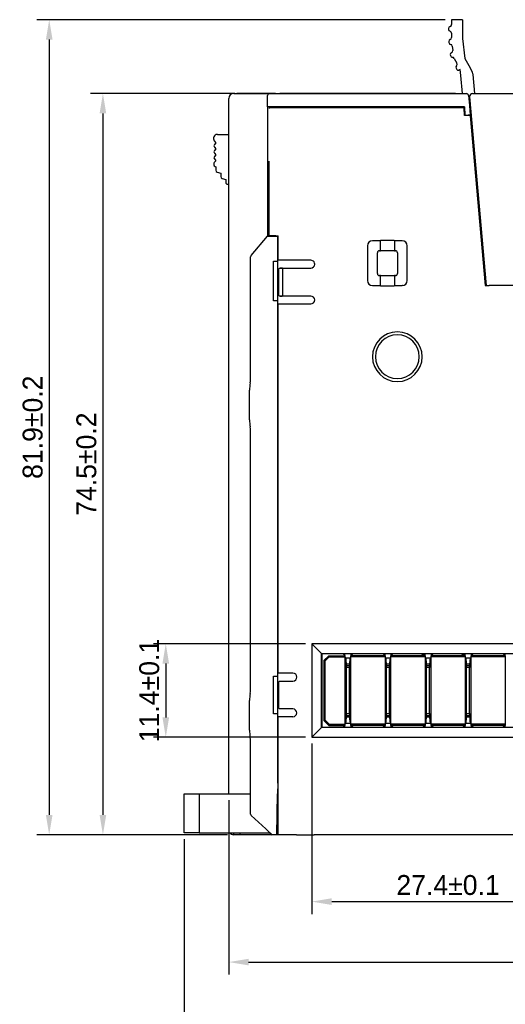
# Model space of a CAD drawing. Header units: millimetres. Extents: x 0 to 427, y 0 to 299.
# Tile 13 of 29: x 73 to 121, y 103 to 202. Entities that reach past the tile are written whole.
import ezdxf

# ---------------------------------------------------------------- set-up
doc = ezdxf.new("R2010")
doc.units = ezdxf.units.MM
doc.header["$LTSCALE"] = 23.1
doc.header["$MEASUREMENT"] = 0
doc.header["$PDSIZE"] = -5
doc.layers.add('IQC尺寸', color=3, linetype='Continuous', lineweight=18)
doc.layers.add('Layer0000', color=7, linetype='Continuous', lineweight=25)
doc.dimstyles.new('+-0.05', dxfattribs={"dimtxt": 2, "dimasz": 2, "dimexe": 1.25, "dimexo": 0.625, "dimtad": 1, "dimdsep": 46, "dimtxsty": 'Standard', "dimcen": 1.5, "dimdle": 4, "dimadec": 0, "dimazin": 0, "dimtol": 1, "dimtp": 0.05, "dimtm": 0.05, "dimtfac": 1, "dimtmove": 0, "dimatfit": 3, "dimfxl": 1, "dimtolj": 1, "dimarcsym": 0})

# ---------------------------------------------------------------- blocks, each defined once
blk = doc.blocks.new('*D23')
at = {"layer": 'Defpoints', "color": 0}
for p in [(94.838, 194.666), (80.937, 120.166), (94.088, 120.166)]:
    blk.add_point(p, dxfattribs=at)
at = {"layer": 'IQC尺寸', "color": 0, "lineweight": -2}
for p, q in [((94.213, 194.666), (79.687, 194.666)), ((80.937, 192.666), (80.937, 122.166)), ((93.463, 120.166), (79.687, 120.166))]:
    blk.add_line(p, q, dxfattribs=at)
at = {"layer": 'IQC尺寸', "color": 0}
for points in [[(81.27, 192.666), (80.603, 192.666), (80.937, 194.666)], [(80.603, 122.166), (81.27, 122.166), (80.937, 120.166)]]:
    blk.add_solid(points, dxfattribs=at)
at = {"layer": 'IQC尺寸', "color": 0, "insert": (79.281, 157.416), "char_height": 2, "attachment_point": 5, "rotation": 90}
blk.add_mtext('\\A1;74.5%%p0.2', dxfattribs=at)
blk = doc.blocks.new('*D25')
at = {"layer": 'Defpoints', "color": 0}
for p in [(93.588, 124.265), (193.588, 120.665), (193.588, 107.37)]:
    blk.add_point(p, dxfattribs=at)
at = {"layer": 'IQC尺寸', "color": 0, "lineweight": -2}
for p, q in [((93.588, 123.64), (93.588, 106.12)), ((193.588, 120.04), (193.588, 106.12)), ((95.588, 107.37), (191.588, 107.37))]:
    blk.add_line(p, q, dxfattribs=at)
at = {"layer": 'IQC尺寸', "color": 0}
for points in [[(95.588, 107.703), (95.588, 107.037), (93.588, 107.37)], [(191.588, 107.037), (191.588, 107.703), (193.588, 107.37)]]:
    blk.add_solid(points, dxfattribs=at)
at = {"layer": 'IQC尺寸', "color": 0, "insert": (143.588, 109.025), "char_height": 2, "attachment_point": 5}
blk.add_mtext('\\A1;100%%p0.2', dxfattribs=at)
blk = doc.blocks.new('*D29')
at = {"layer": 'Defpoints', "color": 0}
for p in [(101.938, 139.365), (87.257, 129.965), (101.938, 129.965)]:
    blk.add_point(p, dxfattribs=at)
at = {"layer": 'IQC尺寸', "color": 0, "lineweight": -2}
for p, q in [((101.313, 139.365), (86.007, 139.365)), ((87.257, 137.365), (87.257, 131.965)), ((101.313, 129.965), (86.007, 129.965))]:
    blk.add_line(p, q, dxfattribs=at)
at = {"layer": 'IQC尺寸', "color": 0}
for points in [[(87.59, 137.365), (86.923, 137.365), (87.257, 139.365)], [(86.923, 131.965), (87.59, 131.965), (87.257, 129.965)]]:
    blk.add_solid(points, dxfattribs=at)
at = {"layer": 'IQC尺寸', "color": 0, "insert": (85.602, 134.665), "char_height": 2, "attachment_point": 5, "rotation": 90}
blk.add_mtext('\\A1;11.4%%p0.1', dxfattribs=at)
blk = doc.blocks.new('*D30')
at = {"layer": 'Defpoints', "color": 0}
for p in [(101.938, 129.965), (129.338, 129.965), (129.338, 113.448)]:
    blk.add_point(p, dxfattribs=at)
at = {"layer": 'IQC尺寸', "color": 0, "lineweight": -2}
for p, q in [((101.938, 129.34), (101.938, 112.198)), ((129.338, 129.34), (129.338, 112.198)), ((103.938, 113.448), (127.338, 113.448))]:
    blk.add_line(p, q, dxfattribs=at)
at = {"layer": 'IQC尺寸', "color": 0}
for points in [[(103.938, 113.781), (103.938, 113.114), (101.938, 113.448)], [(127.338, 113.114), (127.338, 113.781), (129.338, 113.448)]]:
    blk.add_solid(points, dxfattribs=at)
at = {"layer": 'IQC尺寸', "color": 0, "insert": (115.638, 115.103), "char_height": 2, "attachment_point": 5}
blk.add_mtext('\\A1;27.4%%p0.1', dxfattribs=at)
blk = doc.blocks.new('*D33')
at = {"layer": 'Defpoints', "color": 0}
for p in [(115.987, 202.088), (75.537, 120.166), (94.088, 120.166)]:
    blk.add_point(p, dxfattribs=at)
at = {"layer": 'IQC尺寸', "color": 0, "lineweight": -2}
for p, q in [((115.362, 202.088), (74.287, 202.088)), ((75.537, 200.088), (75.537, 122.166)), ((93.463, 120.166), (74.287, 120.166))]:
    blk.add_line(p, q, dxfattribs=at)
at = {"layer": 'IQC尺寸', "color": 0}
for points in [[(75.87, 200.088), (75.203, 200.088), (75.537, 202.088)], [(75.203, 122.166), (75.87, 122.166), (75.537, 120.166)]]:
    blk.add_solid(points, dxfattribs=at)
at = {"layer": 'IQC尺寸', "color": 0, "insert": (73.882, 161.127), "char_height": 2, "attachment_point": 5, "rotation": 90}
blk.add_mtext('\\A1;81.9%%p0.2', dxfattribs=at)
blk = doc.blocks.new('*D34')
at = {"layer": 'Defpoints', "color": 0}
for p in [(195.088, 174.065), (89.1, 120.365), (195.088, 100.517)]:
    blk.add_point(p, dxfattribs=at)
at = {"layer": 'IQC尺寸', "color": 0, "lineweight": -2}
for p, q in [((195.088, 173.44), (195.088, 99.267)), ((89.1, 119.74), (89.1, 99.267)), ((91.1, 100.517), (193.088, 100.517))]:
    blk.add_line(p, q, dxfattribs=at)
at = {"layer": 'IQC尺寸', "color": 0}
for points in [[(91.1, 100.851), (91.1, 100.184), (89.1, 100.517)], [(193.088, 100.184), (193.088, 100.851), (195.088, 100.517)]]:
    blk.add_solid(points, dxfattribs=at)
at = {"layer": 'IQC尺寸', "color": 0, "insert": (142.094, 102.172), "char_height": 2, "attachment_point": 5}
blk.add_mtext('\\A1;106%%p0.2', dxfattribs=at)

msp = doc.modelspace()

# ---------------------------------------------------------------- linework, layer by layer
at = {"layer": 'Layer0000', "color": 7, "linetype": 'Continuous', "lineweight": 25}
for p, q in [((116.423, 202.088), (115.987, 202.088)), ((115.987, 202.088), (115.987, 201.603)), ((117.078, 202.088), (116.423, 202.088)), ((117.078, 202.088), (117.078, 201.587)), ((115.687, 201.216), (115.687, 201.116)), ((115.986, 201.587), (115.987, 201.603)), ((117.078, 201.587), (117.078, 200.187)), ((115.987, 200.728), (115.987, 200.287)), ((117.078, 200.187), (117.322, 198.202)), ((115.71, 199.884), (115.72, 199.785)), ((116.063, 199.435), (116.116, 199)), ((115.865, 198.579), (115.878, 198.48)), ((116.264, 198.199), (116.533, 197.703)), ((117.322, 198.202), (117.86, 197.236)), ((116.453, 197.219), (116.531, 197.076)), ((116.866, 197.087), (116.734, 197.016)), ((116.919, 196.488), (116.866, 197.087)), ((118.054, 196.888), (117.86, 197.236)), ((117.081, 194.665), (116.919, 196.488)), ((118.128, 196.642), (118.132, 196.587)), ((118.132, 196.587), (118.282, 194.665)), ((93.588, 124.765), (93.588, 194.165)), ((94.088, 194.665), (97.688, 194.665)), ((97.488, 193.314), (97.488, 194.465)), ((97.688, 194.665), (117.494, 194.665)), ((117.693, 194.482), (117.783, 193.458)), ((117.807, 194.339), (119.467, 175.365)), ((118.106, 194.665), (188.952, 194.665)), ((121.112, 194.665), (121.112, 194.666)), ((97.488, 193.314), (97.488, 180.315)), ((97.572, 193.314), (97.488, 193.314)), ((116.77, 193.314), (97.572, 193.314)), ((117.251, 193.215), (98.105, 193.215)), ((116.771, 193.326), (116.77, 193.314)), ((117.296, 193.326), (116.771, 193.326)), ((117.286, 192.455), (117.251, 193.215)), ((117.296, 193.326), (117.334, 192.505)), ((117.783, 193.458), (117.866, 192.505)), ((117.371, 192.455), (117.286, 192.455)), ((117.334, 192.505), (117.665, 192.505)), ((117.866, 192.505), (117.665, 192.505)), ((117.875, 192.429), (117.883, 192.387)), ((117.875, 192.429), (119.369, 175.357)), ((117.883, 192.387), (119.373, 175.361)), ((92.443, 190.557), (93.588, 190.563)), ((92.132, 189.907), (92.288, 189.713)), ((92.288, 189.713), (92.148, 189.538)), ((92.148, 189.288), (92.288, 189.113)), ((92.288, 189.113), (92.148, 188.938)), ((92.148, 188.688), (92.288, 188.513)), ((92.288, 188.513), (92.148, 188.338)), ((92.148, 188.088), (92.288, 187.913)), ((92.088, 187.593), (92.088, 187.516)), ((92.288, 187.913), (92.132, 187.718)), ((92.236, 187.323), (92.288, 187.309)), ((92.288, 187.309), (92.288, 186.963)), ((97.602, 187.881), (97.602, 182.911)), ((92.436, 186.77), (92.788, 186.675)), ((92.788, 186.675), (92.788, 186.329)), ((92.936, 186.136), (93.288, 186.041)), ((93.288, 186.041), (93.288, 185.741)), ((93.488, 185.541), (93.588, 185.541)), ((118.571, 185.605), (118.477, 185.605)), ((97.602, 182.911), (97.602, 180.375)), ((118.781, 182.125), (118.875, 182.125)), ((95.835, 178.371), (97.488, 180.315)), ((97.488, 180.315), (98.489, 180.315)), ((97.602, 180.375), (97.618, 180.365)), ((98.323, 180.365), (97.618, 180.365)), ((98.338, 180.374), (98.323, 180.365)), ((98.338, 180.374), (98.552, 180.374)), ((98.489, 180.315), (98.507, 180.315)), ((98.507, 125.367), (98.507, 180.315)), ((98.552, 180.317), (98.552, 180.375)), ((98.552, 180.117), (98.552, 180.317)), ((98.552, 177.909), (98.552, 180.116)), ((107.538, 179.365), (107.538, 175.865)), ((108.839, 179.865), (108.037, 179.865)), ((108.856, 179.882), (108.839, 179.865)), ((108.839, 178.865), (108.839, 179.865)), ((110.219, 179.882), (108.856, 179.882)), ((110.236, 179.865), (110.219, 179.882)), ((110.236, 179.865), (110.236, 178.865)), ((111.038, 179.865), (110.236, 179.865)), ((111.538, 175.865), (111.538, 179.365)), ((95.787, 166.365), (95.788, 178.241)), ((108.538, 176.565), (108.538, 178.665)), ((108.738, 178.865), (108.839, 178.865)), ((108.856, 178.848), (108.839, 178.865)), ((110.219, 178.848), (108.856, 178.848)), ((110.236, 178.865), (110.219, 178.848)), ((110.236, 178.865), (110.338, 178.865)), ((110.538, 178.665), (110.538, 176.565)), ((119.183, 178.605), (119.089, 178.605)), ((98.088, 173.815), (98.088, 177.815)), ((98.088, 177.815), (98.488, 177.815)), ((98.488, 177.815), (98.496, 177.815)), ((99.038, 177.909), (98.552, 177.909)), ((101.837, 177.909), (99.038, 177.909)), ((98.507, 177.048), (98.638, 177.048)), ((98.638, 177.048), (98.66, 177.114)), ((98.638, 174.382), (98.638, 177.048)), ((98.66, 177.114), (98.754, 177.121)), ((98.754, 177.121), (99.638, 177.121)), ((98.972, 177.118), (98.754, 177.121)), ((99.024, 174.338), (99.024, 177.092)), ((99.638, 177.121), (99.809, 177.121)), ((99.809, 177.121), (99.838, 177.121)), ((99.838, 177.121), (101.837, 177.121)), ((108.839, 176.365), (108.738, 176.365)), ((108.839, 176.365), (108.856, 176.382)), ((108.839, 175.365), (108.839, 176.365)), ((108.856, 176.382), (110.219, 176.382)), ((110.219, 176.382), (110.236, 176.365)), ((110.338, 176.365), (110.236, 176.365)), ((110.236, 176.365), (110.236, 175.365)), ((108.037, 175.365), (108.028, 175.365)), ((108.037, 175.365), (108.839, 175.365)), ((108.839, 175.365), (108.856, 175.348)), ((108.856, 175.348), (110.219, 175.348)), ((110.219, 175.348), (110.236, 175.365)), ((110.236, 175.365), (111.038, 175.365)), ((111.047, 175.365), (111.038, 175.365)), ((119.373, 175.361), (119.369, 175.357)), ((119.369, 175.357), (119.467, 175.357)), ((119.373, 175.361), (119.467, 175.361)), ((119.467, 175.365), (119.768, 175.365)), ((188.952, 175.365), (119.768, 175.365)), ((120.517, 175.361), (120.517, 175.365)), ((120.717, 175.365), (120.717, 175.361)), ((98.638, 174.382), (98.507, 174.382)), ((98.66, 174.316), (98.638, 174.382)), ((98.754, 174.309), (98.66, 174.316)), ((98.754, 174.309), (98.972, 174.312)), ((99.809, 174.309), (98.754, 174.309)), ((99.838, 174.309), (99.809, 174.309)), ((100.832, 174.309), (99.838, 174.309)), ((101.836, 174.309), (100.832, 174.309)), ((98.488, 173.815), (98.088, 173.815)), ((98.496, 173.815), (98.488, 173.815)), ((98.552, 173.521), (101.837, 173.521)), ((98.552, 166.629), (98.552, 173.521)), ((95.787, 166.365), (95.787, 166.37)), ((98.552, 161.857), (98.552, 166.629)), ((95.739, 165.573), (95.738, 165.567)), ((95.688, 161.875), (95.688, 164.855)), ((98.552, 158.917), (98.552, 161.857)), ((95.787, 135.165), (95.788, 160.455)), ((98.552, 148.073), (98.552, 158.915)), ((98.552, 143.862), (98.552, 148.073)), ((98.552, 143.301), (98.552, 143.862)), ((98.552, 140.615), (98.552, 143.3)), ((98.552, 138.615), (98.552, 140.615)), ((98.552, 136.411), (98.552, 138.615)), ((102.915, 138.387), (101.938, 139.365)), ((101.938, 139.365), (101.938, 129.965)), ((129.338, 139.365), (101.938, 139.365)), ((102.915, 130.943), (102.915, 138.387)), ((102.915, 138.387), (128.36, 138.387)), ((102.938, 138.365), (102.915, 138.387)), ((128.338, 138.365), (102.938, 138.365)), ((102.938, 138.365), (102.938, 130.965)), ((103.638, 138.165), (103.138, 137.665)), ((103.138, 137.665), (103.258, 137.615)), ((103.138, 137.665), (103.138, 131.665)), ((103.258, 137.615), (103.687, 138.045)), ((103.258, 137.615), (103.258, 131.715)), ((103.638, 138.165), (105.275, 138.165)), ((103.638, 138.165), (103.687, 138.045)), ((103.687, 138.045), (105.275, 138.045)), ((105.075, 138.365), (105.275, 138.165)), ((105.275, 138.165), (105.275, 138.365)), ((105.275, 138.165), (105.275, 138.045)), ((105.275, 138.045), (105.275, 131.285)), ((105.275, 137.965), (105.313, 137.965)), ((105.313, 137.965), (105.838, 137.965)), ((105.838, 137.965), (105.875, 137.965)), ((105.875, 138.165), (106.075, 138.365)), ((105.875, 138.365), (105.875, 138.165)), ((105.875, 138.045), (105.875, 138.165)), ((109.3, 138.165), (105.875, 138.165)), ((105.875, 131.285), (105.875, 138.045)), ((109.3, 138.045), (105.875, 138.045)), ((109.1, 138.365), (109.3, 138.165)), ((109.3, 138.165), (109.3, 138.365)), ((109.3, 138.165), (109.3, 138.045)), ((109.3, 138.045), (109.3, 131.285)), ((109.3, 137.965), (109.338, 137.965)), ((109.338, 137.965), (109.863, 137.965)), ((109.863, 137.965), (109.9, 137.965)), ((109.9, 138.165), (110.1, 138.365)), ((109.9, 138.365), (109.9, 138.165)), ((109.9, 138.045), (109.9, 138.165)), ((113.325, 138.165), (109.9, 138.165)), ((109.9, 131.285), (109.9, 138.045)), ((113.325, 138.045), (109.9, 138.045)), ((113.155, 138.165), (112.956, 138.365)), ((113.125, 138.365), (113.325, 138.165)), ((113.325, 138.165), (113.325, 138.365)), ((113.325, 138.165), (113.325, 138.045)), ((113.325, 138.045), (113.325, 131.285)), ((113.325, 137.965), (113.363, 137.965)), ((113.363, 137.965), (113.888, 137.965)), ((113.888, 137.965), (113.925, 137.965)), ((113.925, 138.165), (114.125, 138.365)), ((113.925, 138.365), (113.925, 138.165)), ((113.925, 138.045), (113.925, 138.165)), ((117.35, 138.165), (113.925, 138.165)), ((113.925, 131.285), (113.925, 138.045)), ((117.35, 138.045), (113.925, 138.045)), ((117.18, 138.165), (116.981, 138.365)), ((117.15, 138.365), (117.35, 138.165)), ((117.35, 138.165), (117.35, 138.365)), ((117.35, 138.165), (117.35, 138.045)), ((117.35, 138.045), (117.35, 131.285)), ((117.35, 137.965), (117.388, 137.965)), ((117.388, 137.965), (117.913, 137.965)), ((117.913, 137.965), (117.95, 137.965)), ((117.95, 138.165), (118.15, 138.365)), ((117.95, 138.365), (117.95, 138.165)), ((117.95, 138.045), (117.95, 138.165)), ((121.375, 138.165), (117.95, 138.165)), ((117.95, 131.285), (117.95, 138.045)), ((121.375, 138.045), (117.95, 138.045)), ((121.175, 138.365), (121.375, 138.165)), ((121.375, 138.165), (121.375, 138.365)), ((121.375, 138.165), (121.375, 138.045)), ((121.375, 138.045), (121.375, 131.285)), ((121.375, 137.965), (121.413, 137.965)), ((105.731, 137.315), (105.419, 137.315)), ((105.423, 137.165), (105.727, 137.165)), ((105.425, 132.365), (105.425, 136.965)), ((105.725, 136.965), (105.425, 136.965)), ((105.725, 132.365), (105.725, 136.965)), ((109.756, 137.315), (109.444, 137.315)), ((109.448, 137.165), (109.752, 137.165)), ((109.45, 132.365), (109.45, 136.965)), ((109.75, 136.965), (109.45, 136.965)), ((109.75, 132.365), (109.75, 136.965)), ((113.781, 137.315), (113.469, 137.315)), ((113.473, 137.165), (113.777, 137.165)), ((113.475, 132.365), (113.475, 136.965)), ((113.775, 136.965), (113.475, 136.965)), ((113.775, 132.365), (113.775, 136.965)), ((117.806, 137.315), (117.494, 137.315)), ((117.498, 137.165), (117.802, 137.165)), ((117.5, 132.365), (117.5, 136.965)), ((117.8, 136.965), (117.5, 136.965)), ((117.8, 132.365), (117.8, 136.965)), ((98.088, 132.315), (98.088, 136.115)), ((98.088, 136.115), (98.488, 136.115)), ((98.488, 136.115), (98.496, 136.115)), ((100.038, 136.409), (98.552, 136.411)), ((98.638, 135.548), (98.66, 135.614)), ((98.66, 135.614), (98.754, 135.621)), ((98.754, 135.621), (99.648, 135.621)), ((99.648, 135.621), (100.038, 135.621)), ((95.787, 135.165), (95.787, 135.17)), ((98.507, 135.548), (98.638, 135.548)), ((98.638, 132.882), (98.638, 135.548)), ((95.688, 130.675), (95.688, 133.655)), ((95.739, 134.373), (95.739, 134.367)), ((98.638, 132.882), (98.507, 132.882)), ((98.66, 132.816), (98.638, 132.882)), ((98.754, 132.81), (98.66, 132.816)), ((99.645, 132.809), (98.754, 132.81)), ((99.838, 132.809), (99.644, 132.809)), ((99.838, 132.809), (99.645, 132.809)), ((100.038, 132.809), (99.838, 132.809)), ((98.488, 132.315), (98.088, 132.315)), ((98.496, 132.315), (98.488, 132.315)), ((98.548, 131.265), (98.548, 132.018)), ((98.548, 132.018), (98.552, 132.018)), ((100.038, 132.021), (98.552, 132.021)), ((103.138, 131.665), (103.258, 131.715)), ((103.138, 131.665), (103.638, 131.165)), ((103.258, 131.715), (103.687, 131.285)), ((105.419, 132.015), (105.731, 132.015)), ((105.423, 132.165), (105.727, 132.165)), ((105.425, 132.365), (105.725, 132.365)), ((109.444, 132.015), (109.756, 132.015)), ((109.448, 132.165), (109.752, 132.165)), ((109.45, 132.365), (109.75, 132.365)), ((113.469, 132.015), (113.781, 132.015)), ((113.473, 132.165), (113.777, 132.165)), ((113.475, 132.365), (113.775, 132.365)), ((117.494, 132.015), (117.806, 132.015)), ((117.498, 132.165), (117.802, 132.165)), ((117.5, 132.365), (117.8, 132.365)), ((98.544, 127.703), (98.548, 131.265)), ((101.938, 129.965), (102.915, 130.943)), ((102.938, 130.965), (102.915, 130.943)), ((128.36, 130.943), (102.915, 130.943)), ((102.938, 130.965), (128.338, 130.965)), ((103.638, 131.165), (103.687, 131.285)), ((103.638, 131.165), (105.275, 131.165)), ((103.687, 131.285), (105.275, 131.285)), ((105.275, 131.165), (105.075, 130.965)), ((105.275, 131.365), (105.313, 131.365)), ((105.275, 131.285), (105.275, 131.165)), ((105.275, 130.965), (105.275, 131.165)), ((105.838, 131.365), (105.313, 131.365)), ((105.838, 131.365), (105.875, 131.365)), ((105.875, 131.165), (105.875, 131.285)), ((109.3, 131.285), (105.875, 131.285)), ((106.075, 130.965), (105.875, 131.165)), ((109.3, 131.165), (105.875, 131.165)), ((105.875, 131.165), (105.875, 130.965)), ((109.3, 131.165), (109.1, 130.965)), ((109.3, 131.365), (109.338, 131.365)), ((109.3, 131.285), (109.3, 131.165)), ((109.3, 130.965), (109.3, 131.165)), ((109.863, 131.365), (109.338, 131.365)), ((109.863, 131.365), (109.9, 131.365)), ((109.9, 131.165), (109.9, 131.285)), ((113.325, 131.285), (109.9, 131.285)), ((110.1, 130.965), (109.9, 131.165)), ((113.325, 131.165), (109.9, 131.165)), ((109.9, 131.165), (109.9, 130.965)), ((113.325, 131.165), (113.125, 130.965)), ((113.325, 131.365), (113.363, 131.365)), ((113.325, 131.285), (113.325, 131.165)), ((113.325, 130.965), (113.325, 131.165)), ((113.888, 131.365), (113.363, 131.365)), ((113.888, 131.365), (113.925, 131.365)), ((113.925, 131.165), (113.925, 131.285)), ((117.35, 131.285), (113.925, 131.285)), ((114.125, 130.965), (113.925, 131.165)), ((117.35, 131.165), (113.925, 131.165)), ((113.925, 131.165), (113.925, 130.965)), ((117.35, 131.165), (117.15, 130.965)), ((117.35, 131.365), (117.388, 131.365)), ((117.35, 131.285), (117.35, 131.165)), ((117.35, 130.965), (117.35, 131.165)), ((117.913, 131.365), (117.388, 131.365)), ((117.913, 131.365), (117.95, 131.365)), ((117.95, 131.165), (117.95, 131.285)), ((121.375, 131.285), (117.95, 131.285)), ((118.15, 130.965), (117.95, 131.165)), ((121.375, 131.165), (117.95, 131.165)), ((117.95, 131.165), (117.95, 130.965)), ((121.375, 131.165), (121.175, 130.965)), ((121.375, 131.365), (121.413, 131.365)), ((121.375, 131.285), (121.375, 131.165)), ((121.375, 130.965), (121.375, 131.165)), ((101.938, 129.965), (129.338, 129.965)), ((95.788, 122.252), (95.788, 129.245)), ((98.544, 122.733), (98.544, 127.703)), ((93.588, 124.265), (93.588, 124.765)), ((98.507, 125.367), (98.488, 124.265)), ((89.1, 124.265), (90.6, 124.265)), ((89.1, 120.365), (89.1, 124.265)), ((90.6, 124.265), (94.088, 124.265)), ((90.6, 124.265), (90.6, 120.365)), ((94.088, 124.265), (95.788, 124.265)), ((98.409, 120.165), (98.48, 124.265)), ((98.48, 124.265), (98.544, 124.265)), ((98.484, 124.265), (98.48, 124.265)), ((98.544, 120.165), (98.544, 122.733)), ((95.851, 122.106), (97.303, 120.757)), ((97.304, 120.757), (95.852, 122.106)), ((97.304, 120.757), (97.303, 120.757)), ((97.303, 120.757), (97.732, 120.359)), ((97.488, 120.587), (97.304, 120.757)), ((90.6, 120.365), (89.1, 120.365)), ((90.6, 120.365), (97.726, 120.365)), ((94.088, 120.166), (94.088, 120.365)), ((94.705, 120.166), (94.088, 120.166)), ((94.706, 120.365), (94.705, 120.166)), ((97.938, 120.166), (94.705, 120.166)), ((97.942, 120.165), (97.488, 120.587)), ((97.732, 120.359), (97.94, 120.166)), ((97.937, 120.169), (97.938, 120.165)), ((98.398, 120.165), (97.942, 120.165)), ((98.398, 120.165), (98.4, 120.165)), ((98.544, 120.166), (98.409, 120.166)), ((98.412, 120.365), (98.544, 120.365)), ((98.544, 120.165), (98.555, 120.168)), ((100.403, 120.165), (98.544, 120.165)), ((100.403, 120.165), (102.174, 120.165)), ((107.596, 120.165), (102.174, 120.165)), ((116.157, 120.165), (107.596, 120.165)), ((125.21, 120.165), (116.157, 120.165))]:
    msp.add_line(p, q, dxfattribs=at)
for centre, radius in [((94.387, 194.665), 0.000272), ((116.377, 194.665), 0.000308)]:
    msp.add_circle(centre, radius, dxfattribs=at)
for centre, radius, start, end in [((115.887, 201.216), 0.2, 104.47751, 180), ((115.887, 201.116), 0.2, 180, 255.52249), ((115.787, 201.603), 0.2, 284.47751, 355.54279), ((115.787, 200.728), 0.2, 0, 75.52249), ((115.909, 199.906), 0.2, 107.75072, 186.13595), ((115.787, 200.287), 0.2, 287.75072, 360), ((115.919, 199.807), 0.2, 186.13595, 262.07417), ((115.864, 199.411), 0.2, 7, 82.07417), ((115.917, 198.975), 0.2, 291.47751, 7), ((116.064, 198.603), 0.2, 111.47751, 187), ((116.076, 198.504), 0.2, 187, 271.69518), ((116.088, 198.104), 0.2, 28.44774, 91.69518), ((116.629, 197.315), 0.2, 132.92525, 208.44774), ((116.357, 197.608), 0.2, 312.92525, 28.44774), ((116.663, 197.148), 0.15, 208.44774, 274.01882), ((116.663, 197.148), 0.15, 274.01882, 298.44774), ((117.526, 196.595), 0.604, 4.52278, 29.02441), ((94.088, 194.165), 0.5, 90, 179.98585), ((97.688, 194.465), 0.2, 90, 180), ((117.494, 194.465), 0.2, 5, 90), ((118.106, 194.365), 0.3, 90, 185), ((97.981, 185.937), 7.279, 89.02328, 92.96033), ((117.495, 189.959), 2.499, 81.24633, 92.84034), ((92.445, 190.157), 0.4, 90.29961, 218.65982), ((92.304, 189.413), 0.2, 141.34019, 218.65516), ((92.304, 188.813), 0.2, 141.34019, 218.65516), ((92.304, 188.213), 0.2, 141.33931, 218.65919), ((92.288, 187.593), 0.2, 141.32098, 180.00333), ((92.288, 187.516), 0.2, 180.00853, 254.99905), ((92.488, 186.963), 0.2, 180.00005, 255.01723), ((92.988, 186.329), 0.2, 179.99978, 255.01331), ((93.488, 185.741), 0.2, 180.00005, 270.00064), ((108.053, 179.349), 0.516, 91.77452, 178.22493), ((111.022, 179.349), 0.516, 1.77455, 88.22545), ((95.988, 178.241), 0.2, 139.63546, 180), ((108.737, 178.665), 0.2, 89.98662, 180.01338), ((110.338, 178.665), 0.2, 359.98662, 90.01338), ((101.834, 177.509), 0.4, 34.3258, 89.53821), ((101.825, 177.528), 0.407, 271.7877, 358.17337), ((101.835, 177.514), 0.396, 0.06546, 33.75962), ((98.966, 177.041), 0.0764, 41.42408, 85.89947), ((108.737, 176.565), 0.2, 179.98662, 270.01338), ((110.338, 176.565), 0.2, 269.98662, 0.01338), ((108.053, 175.881), 0.516, 181.77507, 268.22548), ((111.022, 175.881), 0.516, 271.77455, 358.22545), ((98.966, 174.389), 0.0764, 274.0809, 318.56674), ((101.833, 173.915), 0.394, 270.61034, 89.38894), ((110.538, 168.215), 2.5, 0.00306, 179.99694), ((110.538, 168.213), 2.2, 0.0385, 179.9615), ((110.538, 168.215), 2.5, 180.00361, 359.99639), ((110.538, 168.216), 2.2, 180.0385, 359.9615), ((90.521, 166.285), 5.266, 352.23439, 0.87406), ((100.688, 164.855), 5, 171.74587, 179.99974), ((100.688, 161.875), 5, 180.0002, 188.23951), ((90.665, 160.455), 5.122, 0.00136, 7.87118), ((105.309, 137.936), 0.0296, 27.16197, 82.18401), ((105.842, 137.936), 0.0296, 97.80089, 152.85397), ((109.334, 137.936), 0.0296, 27.16197, 82.18401), ((109.867, 137.936), 0.0296, 97.80089, 152.85397), ((113.359, 137.936), 0.0296, 27.16197, 82.18401), ((113.892, 137.936), 0.0296, 97.80089, 152.85397), ((117.384, 137.936), 0.0296, 27.16197, 82.18401), ((117.917, 137.936), 0.0296, 97.80089, 152.85397), ((100.038, 136.015), 0.394, 270.00387, 89.99613), ((90.657, 135.075), 5.13, 352.13467, 1.0039), ((100.688, 133.655), 5, 171.74586, 180.00044), ((100.033, 132.415), 0.394, 270.61038, 89.38964), ((98.553, 132.02), 0.00148, 159.6173, 184.28137), ((100.688, 130.675), 5, 179.99997, 188.23541), ((90.521, 129.245), 5.266, 0.00012, 7.7655), ((95.988, 122.252), 0.2, 180, 227.12278), ((94.088, 120.666), 0.5, 216.93369, 270)]:
    msp.add_arc(centre, radius, start, end, dxfattribs=at)
for points in [[(94.387, 194.666), (94.387, 194.666), (94.601, 194.666), (94.838, 194.666)], [(94.838, 194.665), (94.589, 194.665), (94.388, 194.665), (94.388, 194.665)], [(94.838, 194.666), (94.84, 194.666), (94.976, 194.666), (95.195, 194.666)], [(98.288, 194.665), (98.278, 194.665), (94.848, 194.665), (94.838, 194.665)], [(97.478, 194.666), (97.944, 194.666), (98.284, 194.666), (98.288, 194.666)], [(115.927, 194.665), (115.917, 194.665), (98.748, 194.665), (98.738, 194.665)], [(115.533, 194.666), (115.787, 194.666), (115.926, 194.666), (115.927, 194.666)], [(115.927, 194.666), (116.164, 194.666), (116.378, 194.666), (116.378, 194.666)], [(116.378, 194.665), (116.378, 194.665), (116.164, 194.665), (115.927, 194.665)], [(97.942, 120.165), (97.942, 120.165), (97.942, 120.165), (97.941, 120.165)]]:
    msp.add_open_spline(points, degree=3, dxfattribs=at)
for points, knots in [([(105.425, 136.965), (105.425, 137.093), (105.421, 137.303), (105.416, 137.425), (105.393, 137.715), (105.385, 137.776), (105.349, 137.942), (105.339, 137.947), (105.335, 137.949)], [0, 0, 0, 0, 0.166667, 0.333333, 0.5, 0.666667, 0.75, 1, 1, 1, 1]), ([(105.815, 137.949), (105.811, 137.947), (105.795, 137.922), (105.763, 137.755), (105.754, 137.682), (105.735, 137.444), (105.73, 137.325), (105.726, 137.103), (105.725, 136.965)], [0, 0, 0, 0, 0.272727, 0.363636, 0.545455, 0.636364, 0.818182, 1, 1, 1, 1]), ([(109.45, 136.965), (109.45, 137.093), (109.446, 137.303), (109.441, 137.425), (109.418, 137.715), (109.41, 137.776), (109.374, 137.942), (109.364, 137.947), (109.36, 137.949)], [0, 0, 0, 0, 0.166667, 0.333333, 0.5, 0.666667, 0.75, 1, 1, 1, 1]), ([(109.84, 137.949), (109.836, 137.947), (109.82, 137.922), (109.788, 137.755), (109.779, 137.682), (109.76, 137.444), (109.755, 137.325), (109.751, 137.103), (109.75, 136.965)], [0, 0, 0, 0, 0.272727, 0.363636, 0.545455, 0.636364, 0.818182, 1, 1, 1, 1]), ([(113.475, 136.965), (113.475, 137.093), (113.471, 137.303), (113.466, 137.425), (113.443, 137.715), (113.435, 137.776), (113.399, 137.942), (113.389, 137.947), (113.385, 137.949)], [0, 0, 0, 0, 0.166667, 0.333333, 0.5, 0.666667, 0.75, 1, 1, 1, 1]), ([(113.865, 137.949), (113.861, 137.947), (113.845, 137.922), (113.813, 137.755), (113.804, 137.682), (113.785, 137.444), (113.78, 137.325), (113.776, 137.103), (113.775, 136.965)], [0, 0, 0, 0, 0.272727, 0.363636, 0.545455, 0.636364, 0.818182, 1, 1, 1, 1]), ([(117.5, 136.965), (117.5, 137.093), (117.496, 137.303), (117.491, 137.425), (117.468, 137.715), (117.46, 137.776), (117.424, 137.942), (117.414, 137.947), (117.41, 137.949)], [0, 0, 0, 0, 0.166667, 0.333333, 0.5, 0.666667, 0.75, 1, 1, 1, 1]), ([(117.89, 137.949), (117.886, 137.947), (117.87, 137.922), (117.838, 137.755), (117.829, 137.682), (117.81, 137.444), (117.805, 137.325), (117.801, 137.103), (117.8, 136.965)], [0, 0, 0, 0, 0.272727, 0.363636, 0.545455, 0.636364, 0.818182, 1, 1, 1, 1]), ([(105.313, 131.365), (105.321, 131.36), (105.338, 131.362), (105.373, 131.491), (105.389, 131.586), (105.413, 131.858), (105.421, 132.038), (105.425, 132.22), (105.425, 132.365)], [0, 0, 0, 0, 0.222222, 0.333333, 0.444444, 0.666667, 0.777778, 1, 1, 1, 1]), ([(105.725, 132.365), (105.726, 132.217), (105.73, 131.984), (105.74, 131.804), (105.762, 131.583), (105.774, 131.505), (105.806, 131.381), (105.825, 131.362), (105.838, 131.365)], [0, 0, 0, 0, 0.181818, 0.363636, 0.454545, 0.636364, 0.727273, 1, 1, 1, 1]), ([(109.338, 131.365), (109.346, 131.36), (109.363, 131.362), (109.398, 131.491), (109.414, 131.586), (109.438, 131.858), (109.446, 132.038), (109.45, 132.22), (109.45, 132.365)], [0, 0, 0, 0, 0.222222, 0.333333, 0.444444, 0.666667, 0.777778, 1, 1, 1, 1]), ([(109.75, 132.365), (109.751, 132.217), (109.755, 131.984), (109.765, 131.804), (109.787, 131.583), (109.799, 131.505), (109.831, 131.381), (109.85, 131.362), (109.863, 131.365)], [0, 0, 0, 0, 0.181818, 0.363636, 0.454545, 0.636364, 0.727273, 1, 1, 1, 1]), ([(113.363, 131.365), (113.371, 131.36), (113.388, 131.362), (113.423, 131.491), (113.439, 131.586), (113.463, 131.858), (113.471, 132.038), (113.475, 132.22), (113.475, 132.365)], [0, 0, 0, 0, 0.222222, 0.333333, 0.444444, 0.666667, 0.777778, 1, 1, 1, 1]), ([(113.775, 132.365), (113.776, 132.217), (113.78, 131.984), (113.79, 131.804), (113.812, 131.583), (113.824, 131.505), (113.856, 131.381), (113.875, 131.362), (113.888, 131.365)], [0, 0, 0, 0, 0.181818, 0.363636, 0.454545, 0.636364, 0.727273, 1, 1, 1, 1]), ([(117.388, 131.365), (117.396, 131.36), (117.413, 131.362), (117.448, 131.491), (117.464, 131.586), (117.488, 131.858), (117.496, 132.038), (117.5, 132.22), (117.5, 132.365)], [0, 0, 0, 0, 0.222222, 0.333333, 0.444444, 0.666667, 0.777778, 1, 1, 1, 1]), ([(117.8, 132.365), (117.801, 132.217), (117.805, 131.984), (117.815, 131.804), (117.837, 131.583), (117.849, 131.505), (117.881, 131.381), (117.9, 131.362), (117.913, 131.365)], [0, 0, 0, 0, 0.181818, 0.363636, 0.454545, 0.636364, 0.727273, 1, 1, 1, 1])]:
    msp.add_open_spline(points, degree=3, knots=knots, dxfattribs=at)

# ---------------------------------------------------------------- dimensions: what is measured, and where the dimension line sits
at = {"layer": 'IQC尺寸'}
for base, p1, override, picture, middle in [((75.537, 120.166), (115.987, 202.088), {"dimgap": 0.625, "dimtad": 1, "dimjust": 0, "dimdec": 1, "dimlfac": 1, "dimpost": '<>', "dimse1": 0, "dimse2": 0, "dimsd1": 0, "dimsd2": 0, "dimtol": 0, "dimlim": 0, "dimtofl": 1, "dimtvp": 0.1, "dimarcsym": 1}, '*D33', (73.882, 161.127)), ((80.937, 120.166), (94.838, 194.666), {"dimgap": 0.625, "dimtad": 1, "dimjust": 0, "dimdec": 2, "dimlfac": 1, "dimpost": '<>', "dimse1": 0, "dimse2": 0, "dimsd1": 0, "dimsd2": 0, "dimtol": 0, "dimlim": 0, "dimtofl": 1, "dimtvp": 0.1, "dimarcsym": 1}, '*D23', (79.281, 157.416))]:
    dim = msp.add_linear_dim(base=base, p1=p1, p2=(94.088, 120.166), angle=90, text='<>%%p0.2', dimstyle='+-0.05', override=override, dxfattribs=at)
    dim.commit()
    dim.dimension.update_dxf_attribs({"geometry": picture, "text_midpoint": middle})
for base, p1, p2, text, override, picture, middle in [((195.088, 100.517), (89.1, 120.365), (195.088, 174.065), '<>%%p0.2', {"dimgap": 0.625, "dimtad": 1, "dimjust": 0, "dimdec": 1, "dimlfac": 1, "dimpost": '<>', "dimse1": 0, "dimse2": 0, "dimsd1": 0, "dimsd2": 0, "dimtol": 0, "dimlim": 0, "dimtofl": 1, "dimtvp": 0.1, "dimarcsym": 1}, '*D34', (142.094, 102.172)), ((129.338, 113.448), (101.938, 129.965), (129.338, 129.965), '<>%%p0.1', {"dimgap": 0.625, "dimtad": 1, "dimjust": 0, "dimdec": 2, "dimlfac": 1, "dimpost": '<>', "dimse1": 0, "dimse2": 0, "dimsd1": 0, "dimsd2": 0, "dimtol": 0, "dimlim": 0, "dimtofl": 1, "dimtvp": 0.1, "dimarcsym": 1}, '*D30', (115.638, 115.103)), ((193.588, 107.37), (93.588, 124.265), (193.588, 120.665), '<>%%p0.2', {"dimgap": 0.625, "dimtad": 1, "dimjust": 0, "dimdec": 2, "dimlfac": 1, "dimpost": '<>', "dimse1": 0, "dimse2": 0, "dimsd1": 0, "dimsd2": 0, "dimtol": 0, "dimlim": 0, "dimtofl": 1, "dimtvp": 0.1, "dimarcsym": 1}, '*D25', (143.588, 109.025))]:
    dim = msp.add_linear_dim(base=base, p1=p1, p2=p2, text=text, dimstyle='+-0.05', override=override, dxfattribs=at)
    dim.commit()
    dim.dimension.update_dxf_attribs({"geometry": picture, "text_midpoint": middle})
dim = msp.add_linear_dim(base=(87.257, 129.965), p1=(101.938, 139.365), p2=(101.938, 129.965), angle=90, text='11.4%%p0.1', dimstyle='+-0.05', override={"dimgap": 0.625, "dimtad": 1, "dimjust": 0, "dimdec": 2, "dimlfac": 1, "dimpost": '<>', "dimse1": 0, "dimse2": 0, "dimsd1": 0, "dimsd2": 0, "dimtol": 0, "dimlim": 0, "dimtp": 0.05, "dimtm": 0.05, "dimtdec": 2, "dimtofl": 1, "dimtvp": 0.1, "dimarcsym": 1}, dxfattribs=at)
dim.commit()
dim.dimension.update_dxf_attribs({"geometry": '*D29', "text_midpoint": (87.257, 134.665), "dimtype": 160})

doc.saveas('drawing.dxf')
